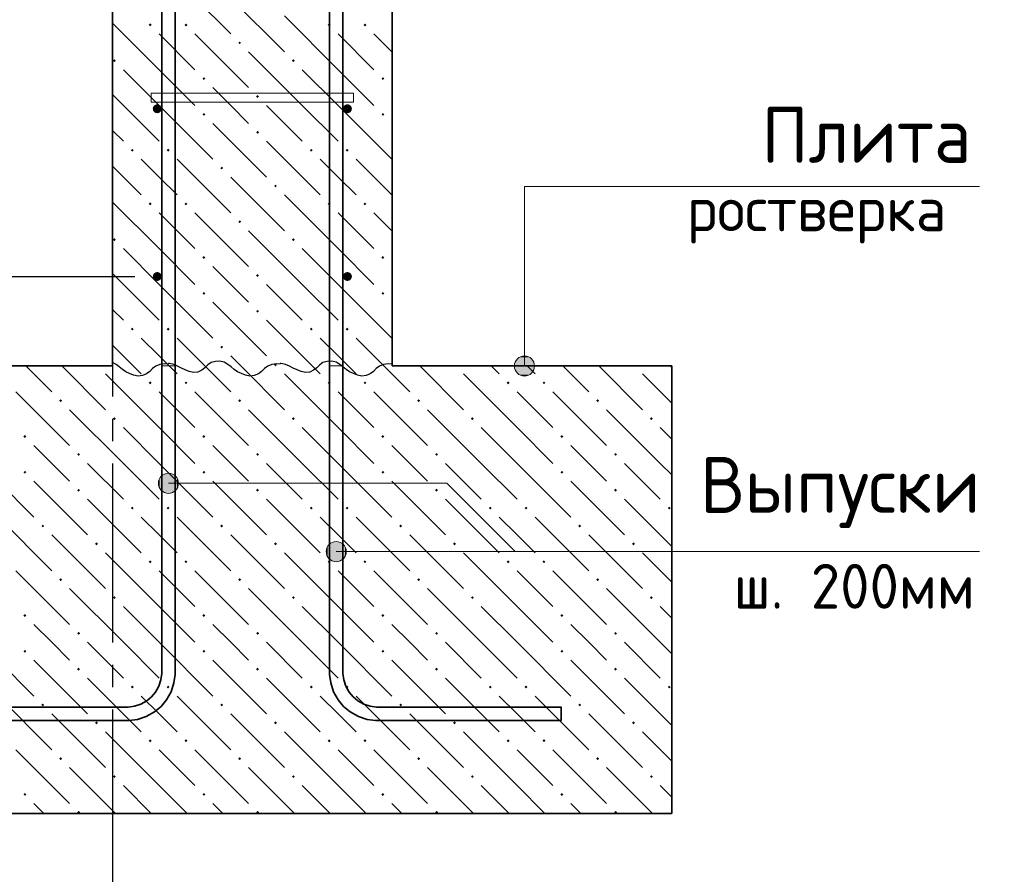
# Model space of a CAD drawing. Header units: millimetres. Extents: x 0 to 42000, y 0 to 29700.
# Tile 4 of 13: x 7281 to 11681, y 10031 to 13851. Entities that reach past the tile are written whole.
import ezdxf

# ---------------------------------------------------------------- set-up
doc = ezdxf.new("R2010")
doc.units = ezdxf.units.MM
doc.linetypes.add('______5', pattern=[1100, 800, -100, 100, -100])
for name, color, linetype, lineweight in [('Standard', 7, 'Continuous', 25), ('Выпуски арматуры Г-обр.', 52, 'Continuous', 25), ('ЖБ Плита Фундамента верхний уровень', 7, 'Continuous', 35), ('ЖБ Стена верхний уровень', 7, 'Continuous', 35), ('Позиционная метка диаметр_ шаг', 7, 'Continuous', 13), ('Позиционная метка линия выноска', 7, 'Continuous', 13), ('Примечания', 7, 'Continuous', 13), ('Стена фоновая арматура У1', 7, 'Continuous', 18), ('Стена фоновая арматура Х1', 7, 'Continuous', 35), ('Стена фоновая затяжка С-обр.', 52, 'Continuous', 25)]:
    doc.layers.add(name, color=color, linetype=linetype, lineweight=lineweight)
doc.layers.add('Оси', color=7, linetype='______5')
doc.styles.add('ISOCPEUR', font='txt')

msp = doc.modelspace()

# ---------------------------------------------------------------- hatches: boundary and pattern name
at = {"layer": 'ЖБ Плита Фундамента верхний уровень', "linetype": 'Continuous', "lineweight": 18, "transparency": 33554687}
for points in [[(7625.7, 12303.2), (7623.8, 12301.4), (7621.9, 12303.2)], [(8425.7, 12303.2), (8423.8, 12301.4), (8421.9, 12303.2)], [(9225.7, 12303.2), (9223.8, 12301.4), (9221.9, 12303.2)], [(10025.7, 12303.2), (10023.8, 12301.4), (10021.9, 12303.2)], [(7857.3, 12227.9), (7863.8, 12234.4), (7870.3, 12227.9), (7863.8, 12221.4)], [(8017.3, 12227.9), (8023.8, 12234.4), (8030.3, 12227.9), (8023.8, 12221.4)], [(8657.3, 12227.9), (8663.8, 12234.4), (8670.3, 12227.9), (8663.8, 12221.4)], [(8817.3, 12227.9), (8823.8, 12234.4), (8830.3, 12227.9), (8823.8, 12221.4)], [(9457.3, 12227.9), (9463.8, 12234.4), (9470.3, 12227.9), (9463.8, 12221.4)], [(9617.3, 12227.9), (9623.8, 12234.4), (9630.3, 12227.9), (9623.8, 12221.4)], [(7457.3, 12147.9), (7463.8, 12154.4), (7470.3, 12147.9), (7463.8, 12141.4)], [(8257.3, 12147.9), (8263.8, 12154.4), (8270.3, 12147.9), (8263.8, 12141.4)], [(9057.3, 12147.9), (9063.8, 12154.4), (9070.3, 12147.9), (9063.8, 12141.4)], [(9857.3, 12147.9), (9863.8, 12154.4), (9870.3, 12147.9), (9863.8, 12141.4)], [(7697.3, 12067.9), (7703.8, 12074.4), (7710.3, 12067.9), (7703.8, 12061.4)], [(8497.3, 12067.9), (8503.8, 12074.4), (8510.3, 12067.9), (8503.8, 12061.4)], [(9297.3, 12067.9), (9303.8, 12074.4), (9310.3, 12067.9), (9303.8, 12061.4)], [(10097.3, 12067.9), (10103.8, 12074.4), (10110.3, 12067.9), (10103.8, 12061.4)], [(7297.3, 11987.9), (7303.8, 11994.4), (7310.3, 11987.9), (7303.8, 11981.4)], [(8097.3, 11987.9), (8103.8, 11994.4), (8110.3, 11987.9), (8103.8, 11981.4)], [(8897.3, 11987.9), (8903.8, 11994.4), (8910.3, 11987.9), (8903.8, 11981.4)], [(9697.3, 11987.9), (9703.8, 11994.4), (9710.3, 11987.9), (9703.8, 11981.4)], [(7537.3, 11907.9), (7543.8, 11914.4), (7550.3, 11907.9), (7543.8, 11901.4)], [(8337.3, 11907.9), (8343.8, 11914.4), (8350.3, 11907.9), (8343.8, 11901.4)], [(9137.3, 11907.9), (9143.8, 11914.4), (9150.3, 11907.9), (9143.8, 11901.4)], [(9937.3, 11907.9), (9943.8, 11914.4), (9950.3, 11907.9), (9943.8, 11901.4)], [(7297.3, 11827.9), (7303.8, 11834.4), (7310.3, 11827.9), (7303.8, 11821.4)], [(8097.3, 11827.9), (8103.8, 11834.4), (8110.3, 11827.9), (8103.8, 11821.4)], [(8897.3, 11827.9), (8903.8, 11834.4), (8910.3, 11827.9), (8903.8, 11821.4)], [(9697.3, 11827.9), (9703.8, 11834.4), (9710.3, 11827.9), (9703.8, 11821.4)], [(7537.3, 11747.9), (7543.8, 11754.4), (7550.3, 11747.9), (7543.8, 11741.4)], [(8337.3, 11747.9), (8343.8, 11754.4), (8350.3, 11747.9), (8343.8, 11741.4)], [(9137.3, 11747.9), (9143.8, 11754.4), (9150.3, 11747.9), (9143.8, 11741.4)], [(9937.3, 11747.9), (9943.8, 11754.4), (9950.3, 11747.9), (9943.8, 11741.4)], [(7777.3, 11667.9), (7783.8, 11674.4), (7790.3, 11667.9), (7783.8, 11661.4)], [(7937.3, 11667.9), (7943.8, 11674.4), (7950.3, 11667.9), (7943.8, 11661.4)], [(8577.3, 11667.9), (8583.8, 11674.4), (8590.3, 11667.9), (8583.8, 11661.4)], [(8737.3, 11667.9), (8743.8, 11674.4), (8750.3, 11667.9), (8743.8, 11661.4)], [(9377.3, 11667.9), (9383.8, 11674.4), (9390.3, 11667.9), (9383.8, 11661.4)], [(9537.3, 11667.9), (9543.8, 11674.4), (9550.3, 11667.9), (9543.8, 11661.4)], [(10177.3, 11667.9), (10183.8, 11674.4), (10190.3, 11667.9), (10183.8, 11661.4)], [(7377.3, 11587.9), (7383.8, 11594.4), (7390.3, 11587.9), (7383.8, 11581.4)], [(8177.3, 11587.9), (8183.8, 11594.4), (8190.3, 11587.9), (8183.8, 11581.4)], [(8977.3, 11587.9), (8983.8, 11594.4), (8990.3, 11587.9), (8983.8, 11581.4)], [(9777.3, 11587.9), (9783.8, 11594.4), (9790.3, 11587.9), (9783.8, 11581.4)], [(7617.3, 11507.9), (7623.8, 11514.4), (7630.3, 11507.9), (7623.8, 11501.4)], [(8417.3, 11507.9), (8423.8, 11514.4), (8430.3, 11507.9), (8423.8, 11501.4)], [(9217.3, 11507.9), (9223.8, 11514.4), (9230.3, 11507.9), (9223.8, 11501.4)], [(10017.3, 11507.9), (10023.8, 11514.4), (10030.3, 11507.9), (10023.8, 11501.4)], [(7857.3, 11427.9), (7863.8, 11434.4), (7870.3, 11427.9), (7863.8, 11421.4)], [(8017.3, 11427.9), (8023.8, 11434.4), (8030.3, 11427.9), (8023.8, 11421.4)], [(8657.3, 11427.9), (8663.8, 11434.4), (8670.3, 11427.9), (8663.8, 11421.4)], [(8817.3, 11427.9), (8823.8, 11434.4), (8830.3, 11427.9), (8823.8, 11421.4)], [(9457.3, 11427.9), (9463.8, 11434.4), (9470.3, 11427.9), (9463.8, 11421.4)], [(9617.3, 11427.9), (9623.8, 11434.4), (9630.3, 11427.9), (9623.8, 11421.4)], [(7457.3, 11347.9), (7463.8, 11354.4), (7470.3, 11347.9), (7463.8, 11341.4)], [(8257.3, 11347.9), (8263.8, 11354.4), (8270.3, 11347.9), (8263.8, 11341.4)], [(9057.3, 11347.9), (9063.8, 11354.4), (9070.3, 11347.9), (9063.8, 11341.4)], [(9857.3, 11347.9), (9863.8, 11354.4), (9870.3, 11347.9), (9863.8, 11341.4)], [(7697.3, 11267.9), (7703.8, 11274.4), (7710.3, 11267.9), (7703.8, 11261.4)], [(8497.3, 11267.9), (8503.8, 11274.4), (8510.3, 11267.9), (8503.8, 11261.4)], [(9297.3, 11267.9), (9303.8, 11274.4), (9310.3, 11267.9), (9303.8, 11261.4)], [(10097.3, 11267.9), (10103.8, 11274.4), (10110.3, 11267.9), (10103.8, 11261.4)], [(7297.3, 11187.9), (7303.8, 11194.4), (7310.3, 11187.9), (7303.8, 11181.4)], [(8097.3, 11187.9), (8103.8, 11194.4), (8110.3, 11187.9), (8103.8, 11181.4)], [(8897.3, 11187.9), (8903.8, 11194.4), (8910.3, 11187.9), (8903.8, 11181.4)], [(9697.3, 11187.9), (9703.8, 11194.4), (9710.3, 11187.9), (9703.8, 11181.4)], [(7537.3, 11107.9), (7543.8, 11114.4), (7550.3, 11107.9), (7543.8, 11101.4)], [(8337.3, 11107.9), (8343.8, 11114.4), (8350.3, 11107.9), (8343.8, 11101.4)], [(9137.3, 11107.9), (9143.8, 11114.4), (9150.3, 11107.9), (9143.8, 11101.4)], [(9937.3, 11107.9), (9943.8, 11114.4), (9950.3, 11107.9), (9943.8, 11101.4)], [(7297.3, 11027.9), (7303.8, 11034.4), (7310.3, 11027.9), (7303.8, 11021.4)], [(8097.3, 11027.9), (8103.8, 11034.4), (8110.3, 11027.9), (8103.8, 11021.4)], [(8897.3, 11027.9), (8903.8, 11034.4), (8910.3, 11027.9), (8903.8, 11021.4)], [(9697.3, 11027.9), (9703.8, 11034.4), (9710.3, 11027.9), (9703.8, 11021.4)], [(7537.3, 10947.9), (7543.8, 10954.4), (7550.3, 10947.9), (7543.8, 10941.4)], [(8337.3, 10947.9), (8343.8, 10954.4), (8350.3, 10947.9), (8343.8, 10941.4)], [(9137.3, 10947.9), (9143.8, 10954.4), (9150.3, 10947.9), (9143.8, 10941.4)], [(9937.3, 10947.9), (9943.8, 10954.4), (9950.3, 10947.9), (9943.8, 10941.4)], [(7777.3, 10867.9), (7783.8, 10874.4), (7790.3, 10867.9), (7783.8, 10861.4)], [(7937.3, 10867.9), (7943.8, 10874.4), (7950.3, 10867.9), (7943.8, 10861.4)], [(8577.3, 10867.9), (8583.8, 10874.4), (8590.3, 10867.9), (8583.8, 10861.4)], [(8737.3, 10867.9), (8743.8, 10874.4), (8750.3, 10867.9), (8743.8, 10861.4)], [(9377.3, 10867.9), (9383.8, 10874.4), (9390.3, 10867.9), (9383.8, 10861.4)], [(9537.3, 10867.9), (9543.8, 10874.4), (9550.3, 10867.9), (9543.8, 10861.4)], [(10177.3, 10867.9), (10183.8, 10874.4), (10190.3, 10867.9), (10183.8, 10861.4)], [(7377.3, 10787.9), (7383.8, 10794.4), (7390.3, 10787.9), (7383.8, 10781.4)], [(8177.3, 10787.9), (8183.8, 10794.4), (8190.3, 10787.9), (8183.8, 10781.4)], [(8977.3, 10787.9), (8983.8, 10794.4), (8990.3, 10787.9), (8983.8, 10781.4)], [(9777.3, 10787.9), (9783.8, 10794.4), (9790.3, 10787.9), (9783.8, 10781.4)], [(7617.3, 10707.9), (7623.8, 10714.4), (7630.3, 10707.9), (7623.8, 10701.4)], [(8417.3, 10707.9), (8423.8, 10714.4), (8430.3, 10707.9), (8423.8, 10701.4)], [(9217.3, 10707.9), (9223.8, 10714.4), (9230.3, 10707.9), (9223.8, 10701.4)], [(10017.3, 10707.9), (10023.8, 10714.4), (10030.3, 10707.9), (10023.8, 10701.4)], [(7857.3, 10627.9), (7863.8, 10634.4), (7870.3, 10627.9), (7863.8, 10621.4)], [(8017.3, 10627.9), (8023.8, 10634.4), (8030.3, 10627.9), (8023.8, 10621.4)], [(8657.3, 10627.9), (8663.8, 10634.4), (8670.3, 10627.9), (8663.8, 10621.4)], [(8817.3, 10627.9), (8823.8, 10634.4), (8830.3, 10627.9), (8823.8, 10621.4)], [(9457.3, 10627.9), (9463.8, 10634.4), (9470.3, 10627.9), (9463.8, 10621.4)], [(9617.3, 10627.9), (9623.8, 10634.4), (9630.3, 10627.9), (9623.8, 10621.4)], [(7457.3, 10547.9), (7463.8, 10554.4), (7470.3, 10547.9), (7463.8, 10541.4)], [(8257.3, 10547.9), (8263.8, 10554.4), (8270.3, 10547.9), (8263.8, 10541.4)], [(9057.3, 10547.9), (9063.8, 10554.4), (9070.3, 10547.9), (9063.8, 10541.4)], [(9857.3, 10547.9), (9863.8, 10554.4), (9870.3, 10547.9), (9863.8, 10541.4)], [(7697.3, 10467.9), (7703.8, 10474.4), (7710.3, 10467.9), (7703.8, 10461.4)], [(8497.3, 10467.9), (8503.8, 10474.4), (8510.3, 10467.9), (8503.8, 10461.4)], [(9297.3, 10467.9), (9303.8, 10474.4), (9310.3, 10467.9), (9303.8, 10461.4)], [(10097.3, 10467.9), (10103.8, 10474.4), (10110.3, 10467.9), (10103.8, 10461.4)], [(7297.3, 10387.9), (7303.8, 10394.4), (7310.3, 10387.9), (7303.8, 10381.4)], [(8097.3, 10387.9), (8103.8, 10394.4), (8110.3, 10387.9), (8103.8, 10381.4)], [(8897.3, 10387.9), (8903.8, 10394.4), (8910.3, 10387.9), (8903.8, 10381.4)], [(9697.3, 10387.9), (9703.8, 10394.4), (9710.3, 10387.9), (9703.8, 10381.4)], [(7537.3, 10307.9), (7543.8, 10314.4), (7550.3, 10307.9), (7545.7, 10303.2), (7541.9, 10303.2)], [(8337.3, 10307.9), (8343.8, 10314.4), (8350.3, 10307.9), (8345.7, 10303.2), (8341.9, 10303.2)], [(9137.3, 10307.9), (9143.8, 10314.4), (9150.3, 10307.9), (9145.7, 10303.2), (9141.9, 10303.2)], [(9937.3, 10307.9), (9943.8, 10314.4), (9950.3, 10307.9), (9945.7, 10303.2), (9941.9, 10303.2)]]:
    msp.add_hatch(color=7, dxfattribs=at).paths.add_polyline_path(points, flags=16)
at = {"layer": 'ЖБ Стена верхний уровень', "linetype": 'Continuous', "lineweight": 18, "transparency": 33554687}
for points in [[(7857.3, 13827.9), (7863.8, 13834.4), (7870.3, 13827.9), (7863.8, 13821.4)], [(8017.3, 13827.9), (8023.8, 13834.4), (8030.3, 13827.9), (8023.8, 13821.4)], [(8657.3, 13827.9), (8663.8, 13834.4), (8670.3, 13827.9), (8663.8, 13821.4)], [(8817.3, 13827.9), (8823.8, 13834.4), (8830.3, 13827.9), (8823.8, 13821.4)], [(8257.3, 13747.9), (8263.8, 13754.4), (8270.3, 13747.9), (8263.8, 13741.4)], [(7697.3, 13667.9), (7703.8, 13674.4), (7710.3, 13667.9), (7703.8, 13661.4)], [(8497.3, 13667.9), (8503.8, 13674.4), (8510.3, 13667.9), (8503.8, 13661.4)], [(8097.3, 13587.9), (8103.8, 13594.4), (8110.3, 13587.9), (8103.8, 13581.4)], [(8897.3, 13587.9), (8903.8, 13594.4), (8910.3, 13587.9), (8903.8, 13581.4)], [(8337.3, 13507.9), (8343.8, 13514.4), (8350.3, 13507.9), (8343.8, 13501.4)], [(8097.3, 13427.9), (8103.8, 13434.4), (8110.3, 13427.9), (8103.8, 13421.4)], [(8897.3, 13427.9), (8903.8, 13434.4), (8910.3, 13427.9), (8903.8, 13421.4)], [(8337.3, 13347.9), (8343.8, 13354.4), (8350.3, 13347.9), (8343.8, 13341.4)], [(7777.3, 13267.9), (7783.8, 13274.4), (7790.3, 13267.9), (7783.8, 13261.4)], [(7937.3, 13267.9), (7943.8, 13274.4), (7950.3, 13267.9), (7943.8, 13261.4)], [(8577.3, 13267.9), (8583.8, 13274.4), (8590.3, 13267.9), (8583.8, 13261.4)], [(8737.3, 13267.9), (8743.8, 13274.4), (8750.3, 13267.9), (8743.8, 13261.4)], [(8177.3, 13187.9), (8183.8, 13194.4), (8190.3, 13187.9), (8183.8, 13181.4)], [(8417.3, 13107.9), (8423.8, 13114.4), (8430.3, 13107.9), (8423.8, 13101.4)], [(7857.3, 13027.9), (7863.8, 13034.4), (7870.3, 13027.9), (7863.8, 13021.4)], [(8017.3, 13027.9), (8023.8, 13034.4), (8030.3, 13027.9), (8023.8, 13021.4)], [(8657.3, 13027.9), (8663.8, 13034.4), (8670.3, 13027.9), (8663.8, 13021.4)], [(8817.3, 13027.9), (8823.8, 13034.4), (8830.3, 13027.9), (8823.8, 13021.4)], [(8257.3, 12947.9), (8263.8, 12954.4), (8270.3, 12947.9), (8263.8, 12941.4)], [(7697.3, 12867.9), (7703.8, 12874.4), (7710.3, 12867.9), (7703.8, 12861.4)], [(8497.3, 12867.9), (8503.8, 12874.4), (8510.3, 12867.9), (8503.8, 12861.4)], [(8097.3, 12787.9), (8103.8, 12794.4), (8110.3, 12787.9), (8103.8, 12781.4)], [(8897.3, 12787.9), (8903.8, 12794.4), (8910.3, 12787.9), (8903.8, 12781.4)], [(8337.3, 12707.9), (8343.8, 12714.4), (8350.3, 12707.9), (8343.8, 12701.4)], [(8097.3, 12627.9), (8103.8, 12634.4), (8110.3, 12627.9), (8103.8, 12621.4)], [(8897.3, 12627.9), (8903.8, 12634.4), (8910.3, 12627.9), (8903.8, 12621.4)], [(8337.3, 12547.9), (8343.8, 12554.4), (8350.3, 12547.9), (8343.8, 12541.4)], [(7777.3, 12467.9), (7783.8, 12474.4), (7790.3, 12467.9), (7783.8, 12461.4)], [(7937.3, 12467.9), (7943.8, 12474.4), (7950.3, 12467.9), (7943.8, 12461.4)], [(8577.3, 12467.9), (8583.8, 12474.4), (8590.3, 12467.9), (8583.8, 12461.4)], [(8737.3, 12467.9), (8743.8, 12474.4), (8750.3, 12467.9), (8743.8, 12461.4)], [(8177.3, 12387.9), (8183.8, 12394.4), (8190.3, 12387.9), (8183.8, 12381.4)], [(8417.3, 12307.9), (8423.8, 12314.4), (8430.3, 12307.9), (8425.7, 12303.2), (8421.9, 12303.2)]]:
    msp.add_hatch(color=7, dxfattribs=at).paths.add_polyline_path(points, flags=16)
at = {"layer": 'Позиционная метка линия выноска', "linetype": 'Continuous', "lineweight": 13, "transparency": 33554687}
for points in [[(9491.6, 12303.2), (9581.6, 12303.2), (9575.3, 12325.7)], [(9491.6, 12303.2), (9575.3, 12325.7), (9497.9, 12325.7)], [(9497.9, 12325.7), (9575.3, 12325.7), (9559.1, 12341.9)], [(9497.9, 12325.7), (9559.1, 12341.9), (9514.1, 12341.9)], [(9514.1, 12341.9), (9559.1, 12341.9), (9536.6, 12348.2)], [(9497.9, 12280.7), (9581.6, 12303.2), (9491.6, 12303.2)], [(9497.9, 12280.7), (9575.3, 12280.7), (9581.6, 12303.2)], [(9514.1, 12264.5), (9575.3, 12280.7), (9497.9, 12280.7)], [(9514.1, 12264.5), (9559.1, 12264.5), (9575.3, 12280.7)], [(9559.1, 12264.5), (9514.1, 12264.5), (9536.6, 12258.2)], [(7906.7, 11756.2), (7906.7, 11801.3), (7900.4, 11778.8)], [(7906.7, 11801.3), (7922.9, 11740.1), (7922.9, 11817.5)], [(7906.7, 11801.3), (7906.7, 11756.2), (7922.9, 11740.1)], [(7922.9, 11817.5), (7945.3, 11733.8), (7945.3, 11823.7)], [(7922.9, 11817.5), (7922.9, 11740.1), (7945.3, 11733.8)], [(7945.3, 11823.7), (7945.3, 11733.8), (7967.8, 11740.1)], [(7945.3, 11823.7), (7967.8, 11740.1), (7967.8, 11817.5)], [(7967.8, 11817.5), (7967.8, 11740.1), (7984.1, 11756.2)], [(7967.8, 11817.5), (7984.1, 11756.2), (7984.1, 11801.3)], [(7984.1, 11801.3), (7984.1, 11756.2), (7990.4, 11778.8)], [(8656.6, 11450.9), (8656.6, 11495.9), (8650.4, 11473.4)], [(8656.6, 11495.9), (8672.9, 11434.7), (8672.9, 11512.1)], [(8656.6, 11495.9), (8656.6, 11450.9), (8672.9, 11434.7)], [(8672.9, 11512.1), (8695.4, 11428.4), (8695.4, 11518.4)], [(8672.9, 11512.1), (8672.9, 11434.7), (8695.4, 11428.4)], [(8695.4, 11518.4), (8695.4, 11428.4), (8717.9, 11434.7)], [(8695.4, 11518.4), (8717.9, 11434.7), (8717.9, 11512.1)], [(8717.9, 11512.1), (8717.9, 11434.7), (8734.1, 11450.9)], [(8717.9, 11512.1), (8734.1, 11450.9), (8734.1, 11495.9)], [(8734.1, 11495.9), (8734.1, 11450.9), (8740.4, 11473.4)]]:
    msp.add_hatch(color=7, dxfattribs=at).paths.add_polyline_path(points)
at = {"layer": 'Стена фоновая арматура У1', "linetype": 'Continuous', "lineweight": 13, "transparency": 33554687}
for points in [[(7915.4, 13453.2), (7913.8, 13460.9), (7909.5, 13467.4), (7903, 13471.7), (7895.4, 13473.2), (7887.7, 13471.7), (7881.2, 13467.4), (7876.9, 13460.9), (7875.4, 13453.2), (7876.9, 13445.6), (7881.2, 13439.1), (7887.7, 13434.8), (7895.4, 13433.2), (7903, 13434.8), (7909.5, 13439.1), (7913.8, 13445.6)], [(8765.4, 13453.2), (8763.8, 13460.9), (8759.5, 13467.4), (8753, 13471.7), (8745.3, 13473.2), (8737.7, 13471.7), (8731.2, 13467.4), (8726.9, 13460.9), (8725.3, 13453.2), (8726.9, 13445.6), (8731.2, 13439.1), (8737.7, 13434.8), (8745.3, 13433.2), (8753, 13434.8), (8759.5, 13439.1), (8763.8, 13445.6)], [(7915.4, 12703.2), (7913.8, 12710.9), (7909.5, 12717.4), (7903, 12721.7), (7895.4, 12723.2), (7887.7, 12721.7), (7881.2, 12717.4), (7876.9, 12710.9), (7875.4, 12703.2), (7876.9, 12695.6), (7881.2, 12689.1), (7887.7, 12684.8), (7895.4, 12683.2), (7903, 12684.8), (7909.5, 12689.1), (7913.8, 12695.6)], [(8765.4, 12703.2), (8763.8, 12710.9), (8759.5, 12717.4), (8753, 12721.7), (8745.3, 12723.2), (8737.7, 12721.7), (8731.2, 12717.4), (8726.9, 12710.9), (8725.3, 12703.2), (8726.9, 12695.6), (8731.2, 12689.1), (8737.7, 12684.8), (8745.3, 12683.2), (8753, 12684.8), (8759.5, 12689.1), (8763.8, 12695.6)]]:
    msp.add_hatch(color=7, dxfattribs=at).paths.add_polyline_path(points)

# ---------------------------------------------------------------- linework, layer by layer
at = {"layer": 'Standard', "color": 7, "linetype": 'Continuous', "lineweight": -3, "transparency": 33554687}
msp.add_lwpolyline([(6352.3, 12703.2), (6798, 12703.2), (6798, 12703.2), (7795.4, 12703.2)], dxfattribs=at)
at = {"layer": 'Выпуски арматуры Г-обр.', "color": 7, "linetype": 'Continuous', "lineweight": 35, "transparency": 33554687}
for points in [[(8725.3, 17303.2), (8725.3, 10928.2), (8729.3, 10900), (8738.7, 10871.5), (8753.3, 10845.3), (8771.1, 10824), (8792.4, 10806.2), (8818.6, 10791.6), (8847.1, 10782.2), (8875.3, 10778.2), (9700.3, 10778.2), (9700.3, 10718.2), (8871.2, 10718.2), (8833.5, 10723.5), (8794.3, 10736.4), (8758.2, 10756.6), (8728.5, 10781.4), (8703.7, 10811.1), (8683.5, 10847.2), (8670.6, 10886.4), (8665.4, 10924.1), (8665.4, 17303.2), (8725.3, 17303.2)], [(7975.3, 15303.2), (7975.3, 10924.1), (7970.1, 10886.4), (7957.2, 10847.2), (7937, 10811.1), (7912.2, 10781.4), (7882.5, 10756.6), (7846.4, 10736.4), (7807.2, 10723.5), (7769.5, 10718.2), (6940.3, 10718.2), (6940.3, 10778.2), (7765.4, 10778.2), (7793.6, 10782.2), (7822.1, 10791.6), (7848.3, 10806.2), (7869.6, 10824), (7887.4, 10845.3), (7902, 10871.5), (7911.4, 10900), (7915.3, 10928.2), (7915.3, 15303.2), (7975.3, 15303.2)]]:
    msp.add_lwpolyline(points, dxfattribs=at)
at = {"layer": 'ЖБ Плита Фундамента верхний уровень', "color": 7, "linetype": 'Continuous', "lineweight": 35, "transparency": 33554687}
for p, q in [((7695.4, 12303.2), (5195.4, 12303.2)), ((10195.4, 12303.2), (8945.3, 12303.2)), ((10195.4, 10303.2), (10195.4, 12303.2)), ((5195.4, 10303.2), (10195.4, 10303.2))]:
    msp.add_line(p, q, dxfattribs=at)
at = {"layer": 'ЖБ Плита Фундамента верхний уровень', "color": 252, "linetype": 'Continuous', "lineweight": 18, "true_color": 0x8f8f8f, "transparency": 33554687}
for p, q in [((7308.4, 12303.2), (7423.8, 12187.9)), ((7468.4, 12303.2), (7663.8, 12107.9)), ((7788.4, 12303.2), (7823.8, 12267.9)), ((7983.8, 12267.9), (7948.4, 12303.2)), ((8108.4, 12303.2), (8223.8, 12187.9)), ((8268.4, 12303.2), (8463.8, 12107.9)), ((8588.4, 12303.2), (8623.8, 12267.9)), ((8783.8, 12267.9), (8748.4, 12303.2)), ((8908.4, 12303.2), (9023.8, 12187.9)), ((9068.4, 12303.2), (9263.8, 12107.9)), ((9388.4, 12303.2), (9423.8, 12267.9)), ((9583.8, 12267.9), (9548.4, 12303.2)), ((9708.4, 12303.2), (9823.8, 12187.9)), ((9868.4, 12303.2), (10063.8, 12107.9)), ((10188.4, 12303.2), (10195.4, 12296.3)), ((7903.8, 12027.9), (7663.8, 12267.9)), ((8703.8, 12027.9), (8463.8, 12267.9)), ((9503.8, 12027.9), (9263.8, 12267.9)), ((10195.4, 12136.3), (10063.8, 12267.9)), ((7263.8, 12187.9), (7503.8, 11947.9)), ((7903.8, 12187.9), (8063.8, 12027.9)), ((8063.8, 12187.9), (8303.8, 11947.9)), ((8703.8, 12187.9), (8863.8, 12027.9)), ((8863.8, 12187.9), (9103.8, 11947.9)), ((9503.8, 12187.9), (9663.8, 12027.9)), ((9663.8, 12187.9), (9903.8, 11947.9)), ((7743.8, 11867.9), (7503.8, 12107.9)), ((8543.8, 11867.9), (8303.8, 12107.9)), ((9343.8, 11867.9), (9103.8, 12107.9)), ((10143.8, 11867.9), (9903.8, 12107.9)), ((7743.8, 12027.9), (7903.8, 11867.9)), ((7903.8, 12027.9), (8063.8, 11867.9)), ((8543.8, 12027.9), (8703.8, 11867.9)), ((8703.8, 12027.9), (8863.8, 11867.9)), ((9343.8, 12027.9), (9503.8, 11867.9)), ((9503.8, 12027.9), (9663.8, 11867.9)), ((10143.8, 12027.9), (10195.4, 11976.3)), ((7423.8, 11867.9), (7343.8, 11947.9)), ((8223.8, 11867.9), (8143.8, 11947.9)), ((9023.8, 11867.9), (8943.8, 11947.9)), ((9823.8, 11867.9), (9743.8, 11947.9)), ((7103.8, 11867.9), (7343.8, 11627.9)), ((7503.8, 11787.9), (7423.8, 11867.9)), ((7583.8, 11867.9), (7743.8, 11707.9)), ((7743.8, 11867.9), (7903.8, 11707.9)), ((7903.8, 11867.9), (8143.8, 11627.9)), ((8303.8, 11787.9), (8223.8, 11867.9)), ((8383.8, 11867.9), (8543.8, 11707.9)), ((8543.8, 11867.9), (8703.8, 11707.9)), ((8703.8, 11867.9), (8943.8, 11627.9)), ((9103.8, 11787.9), (9023.8, 11867.9)), ((9183.8, 11867.9), (9343.8, 11707.9)), ((9343.8, 11867.9), (9503.8, 11707.9)), ((9503.8, 11867.9), (9743.8, 11627.9)), ((9903.8, 11787.9), (9823.8, 11867.9)), ((9983.8, 11867.9), (10143.8, 11707.9)), ((10143.8, 11867.9), (10195.4, 11816.3)), ((7343.8, 11787.9), (7583.8, 11547.9)), ((8143.8, 11787.9), (8383.8, 11547.9)), ((8943.8, 11787.9), (9183.8, 11547.9)), ((9743.8, 11787.9), (9983.8, 11547.9)), ((7583.8, 11707.9), (7823.8, 11467.9)), ((8383.8, 11707.9), (8623.8, 11467.9)), ((9183.8, 11707.9), (9423.8, 11467.9)), ((9983.8, 11707.9), (10195.4, 11496.3)), ((7183.8, 11627.9), (7423.8, 11387.9)), ((7903.8, 11547.9), (7823.8, 11627.9)), ((7983.8, 11627.9), (8223.8, 11387.9)), ((8703.8, 11547.9), (8623.8, 11627.9)), ((8783.8, 11627.9), (9023.8, 11387.9)), ((9503.8, 11547.9), (9423.8, 11627.9)), ((9583.8, 11627.9), (9823.8, 11387.9)), ((7423.8, 11547.9), (7663.8, 11307.9)), ((7983.8, 11467.9), (7903.8, 11547.9)), ((8223.8, 11547.9), (8463.8, 11307.9)), ((8783.8, 11467.9), (8703.8, 11547.9)), ((9023.8, 11547.9), (9263.8, 11307.9)), ((9583.8, 11467.9), (9503.8, 11547.9)), ((9823.8, 11547.9), (10063.8, 11307.9)), ((7903.8, 11227.9), (7663.8, 11467.9)), ((8703.8, 11227.9), (8463.8, 11467.9)), ((9503.8, 11227.9), (9263.8, 11467.9)), ((10195.4, 11336.3), (10063.8, 11467.9)), ((7263.8, 11387.9), (7503.8, 11147.9)), ((7903.8, 11387.9), (8063.8, 11227.9)), ((8063.8, 11387.9), (8303.8, 11147.9)), ((8703.8, 11387.9), (8863.8, 11227.9)), ((8863.8, 11387.9), (9103.8, 11147.9)), ((9503.8, 11387.9), (9663.8, 11227.9)), ((9663.8, 11387.9), (9903.8, 11147.9)), ((7743.8, 11067.9), (7503.8, 11307.9)), ((8543.8, 11067.9), (8303.8, 11307.9)), ((9343.8, 11067.9), (9103.8, 11307.9)), ((10143.8, 11067.9), (9903.8, 11307.9)), ((7743.8, 11227.9), (7903.8, 11067.9)), ((7903.8, 11227.9), (8063.8, 11067.9)), ((8543.8, 11227.9), (8703.8, 11067.9)), ((8703.8, 11227.9), (8863.8, 11067.9)), ((9343.8, 11227.9), (9503.8, 11067.9)), ((9503.8, 11227.9), (9663.8, 11067.9)), ((10143.8, 11227.9), (10195.4, 11176.3)), ((7423.8, 11067.9), (7343.8, 11147.9)), ((8223.8, 11067.9), (8143.8, 11147.9)), ((9023.8, 11067.9), (8943.8, 11147.9)), ((9823.8, 11067.9), (9743.8, 11147.9)), ((7103.8, 11067.9), (7343.8, 10827.9)), ((7503.8, 10987.9), (7423.8, 11067.9)), ((7583.8, 11067.9), (7743.8, 10907.9)), ((7743.8, 11067.9), (7903.8, 10907.9)), ((7903.8, 11067.9), (8143.8, 10827.9)), ((8303.8, 10987.9), (8223.8, 11067.9)), ((8383.8, 11067.9), (8543.8, 10907.9)), ((8543.8, 11067.9), (8703.8, 10907.9)), ((8703.8, 11067.9), (8943.8, 10827.9)), ((9103.8, 10987.9), (9023.8, 11067.9)), ((9183.8, 11067.9), (9343.8, 10907.9)), ((9343.8, 11067.9), (9503.8, 10907.9)), ((9503.8, 11067.9), (9743.8, 10827.9)), ((9903.8, 10987.9), (9823.8, 11067.9)), ((9983.8, 11067.9), (10143.8, 10907.9)), ((10143.8, 11067.9), (10195.4, 11016.3)), ((7343.8, 10987.9), (7583.8, 10747.9)), ((8143.8, 10987.9), (8383.8, 10747.9)), ((8943.8, 10987.9), (9183.8, 10747.9)), ((9743.8, 10987.9), (9983.8, 10747.9)), ((7583.8, 10907.9), (7823.8, 10667.9)), ((8383.8, 10907.9), (8623.8, 10667.9)), ((9183.8, 10907.9), (9423.8, 10667.9)), ((9983.8, 10907.9), (10195.4, 10696.3)), ((7183.8, 10827.9), (7423.8, 10587.9)), ((7903.8, 10747.9), (7823.8, 10827.9)), ((7983.8, 10827.9), (8223.8, 10587.9)), ((8703.8, 10747.9), (8623.8, 10827.9)), ((8783.8, 10827.9), (9023.8, 10587.9)), ((9503.8, 10747.9), (9423.8, 10827.9)), ((9583.8, 10827.9), (9823.8, 10587.9)), ((7423.8, 10747.9), (7663.8, 10507.9)), ((7983.8, 10667.9), (7903.8, 10747.9)), ((8223.8, 10747.9), (8463.8, 10507.9)), ((8783.8, 10667.9), (8703.8, 10747.9)), ((9023.8, 10747.9), (9263.8, 10507.9)), ((9583.8, 10667.9), (9503.8, 10747.9)), ((9823.8, 10747.9), (10063.8, 10507.9)), ((7903.8, 10427.9), (7663.8, 10667.9)), ((8703.8, 10427.9), (8463.8, 10667.9)), ((9503.8, 10427.9), (9263.8, 10667.9)), ((10195.4, 10536.3), (10063.8, 10667.9)), ((7263.8, 10587.9), (7503.8, 10347.9)), ((7903.8, 10587.9), (8063.8, 10427.9)), ((8063.8, 10587.9), (8303.8, 10347.9)), ((8703.8, 10587.9), (8863.8, 10427.9)), ((8863.8, 10587.9), (9103.8, 10347.9)), ((9503.8, 10587.9), (9663.8, 10427.9)), ((9663.8, 10587.9), (9903.8, 10347.9)), ((7708.4, 10303.2), (7503.8, 10507.9)), ((8508.4, 10303.2), (8303.8, 10507.9)), ((9308.4, 10303.2), (9103.8, 10507.9)), ((10108.4, 10303.2), (9903.8, 10507.9)), ((7743.8, 10427.9), (7868.4, 10303.2)), ((7903.8, 10427.9), (8028.4, 10303.2)), ((8543.8, 10427.9), (8668.4, 10303.2)), ((8703.8, 10427.9), (8828.4, 10303.2)), ((9343.8, 10427.9), (9468.4, 10303.2)), ((9503.8, 10427.9), (9628.4, 10303.2)), ((10143.8, 10427.9), (10195.4, 10376.3)), ((7388.4, 10303.2), (7343.8, 10347.9)), ((8188.4, 10303.2), (8143.8, 10347.9)), ((8988.4, 10303.2), (8943.8, 10347.9)), ((9788.4, 10303.2), (9743.8, 10347.9))]:
    msp.add_line(p, q, dxfattribs=at)
at = {"layer": 'ЖБ Стена верхний уровень', "color": 7, "linetype": 'Continuous', "lineweight": 35, "transparency": 33554687}
for p, q in [((7695.4, 25003.2), (7695.4, 12303.2)), ((8945.3, 12303.2), (8945.3, 25003.2))]:
    msp.add_line(p, q, dxfattribs=at)
at = {"layer": 'ЖБ Стена верхний уровень', "color": 9, "linetype": 'Continuous', "lineweight": 18, "true_color": 0xc7c7c7, "transparency": 33554687}
for p, q in [((7983.8, 14027.9), (8223.8, 13787.9)), ((8223.8, 13947.9), (8463.8, 13707.9)), ((8703.8, 13627.9), (8463.8, 13867.9)), ((7903.8, 13627.9), (7695.4, 13836.3)), ((7903.8, 13787.9), (8063.8, 13627.9)), ((8063.8, 13787.9), (8303.8, 13547.9)), ((8703.8, 13787.9), (8863.8, 13627.9)), ((8863.8, 13787.9), (8945.3, 13706.3)), ((8543.8, 13467.9), (8303.8, 13707.9)), ((7743.8, 13627.9), (7903.8, 13467.9)), ((7903.8, 13627.9), (8063.8, 13467.9)), ((8543.8, 13627.9), (8703.8, 13467.9)), ((8703.8, 13627.9), (8863.8, 13467.9)), ((7743.8, 13467.9), (7695.4, 13516.3)), ((8223.8, 13467.9), (8143.8, 13547.9)), ((8945.3, 13546.3), (8943.8, 13547.9)), ((7743.8, 13467.9), (7903.8, 13307.9)), ((7903.8, 13467.9), (8143.8, 13227.9)), ((8303.8, 13387.9), (8223.8, 13467.9)), ((8383.8, 13467.9), (8543.8, 13307.9)), ((8543.8, 13467.9), (8703.8, 13307.9)), ((8703.8, 13467.9), (8943.8, 13227.9)), ((8143.8, 13387.9), (8383.8, 13147.9)), ((8943.8, 13387.9), (8945.3, 13386.3)), ((7695.4, 13356.3), (7743.8, 13307.9)), ((8383.8, 13307.9), (8623.8, 13067.9)), ((7903.8, 13147.9), (7823.8, 13227.9)), ((7983.8, 13227.9), (8223.8, 12987.9)), ((8703.8, 13147.9), (8623.8, 13227.9)), ((8783.8, 13227.9), (8945.3, 13066.3)), ((7695.4, 13196.3), (7823.8, 13067.9)), ((7983.8, 13067.9), (7903.8, 13147.9)), ((8223.8, 13147.9), (8463.8, 12907.9)), ((8783.8, 13067.9), (8703.8, 13147.9)), ((7903.8, 12827.9), (7695.4, 13036.3)), ((8703.8, 12827.9), (8463.8, 13067.9)), ((7903.8, 12987.9), (8063.8, 12827.9)), ((8063.8, 12987.9), (8303.8, 12747.9)), ((8703.8, 12987.9), (8863.8, 12827.9)), ((8863.8, 12987.9), (8945.3, 12906.3)), ((8543.8, 12667.9), (8303.8, 12907.9)), ((7743.8, 12827.9), (7903.8, 12667.9)), ((7903.8, 12827.9), (8063.8, 12667.9)), ((8543.8, 12827.9), (8703.8, 12667.9)), ((8703.8, 12827.9), (8863.8, 12667.9)), ((8223.8, 12667.9), (8143.8, 12747.9)), ((8945.3, 12746.3), (8943.8, 12747.9)), ((7743.8, 12667.9), (7695.4, 12716.3)), ((7743.8, 12667.9), (7903.8, 12507.9)), ((7903.8, 12667.9), (8143.8, 12427.9)), ((8303.8, 12587.9), (8223.8, 12667.9)), ((8383.8, 12667.9), (8543.8, 12507.9)), ((8543.8, 12667.9), (8703.8, 12507.9)), ((8703.8, 12667.9), (8943.8, 12427.9)), ((8143.8, 12587.9), (8383.8, 12347.9)), ((8943.8, 12587.9), (8945.3, 12586.3)), ((7695.4, 12556.3), (7743.8, 12507.9)), ((8383.8, 12507.9), (8588.4, 12303.2)), ((7903.8, 12347.9), (7823.8, 12427.9)), ((7983.8, 12427.9), (8108.4, 12303.2)), ((8703.8, 12347.9), (8623.8, 12427.9)), ((8783.8, 12427.9), (8908.4, 12303.2)), ((7695.4, 12396.3), (7788.4, 12303.2)), ((7948.4, 12303.2), (7903.8, 12347.9)), ((8223.8, 12347.9), (8268.4, 12303.2)), ((8748.4, 12303.2), (8703.8, 12347.9))]:
    msp.add_line(p, q, dxfattribs=at)
at = {"layer": 'Оси', "color": 8, "linetype": '______5', "lineweight": -3, "transparency": 33554687}
msp.add_line((7695.4, 12967.5), (7695.4, 9705.3), dxfattribs=at)
at = {"layer": 'Позиционная метка линия выноска', "color": 7, "linetype": 'Continuous', "lineweight": 13, "transparency": 33554687}
for p, q in [((9536.6, 12348.2), (9536.6, 12348.2)), ((9491.6, 12303.2), (9491.6, 12303.2)), ((9581.6, 12303.2), (9581.6, 12303.2)), ((9536.6, 12258.2), (9536.6, 12258.2)), ((7945.3, 11823.7), (7945.3, 11823.7)), ((7900.4, 11778.8), (7900.4, 11778.8)), ((7990.4, 11778.8), (7990.4, 11778.8)), ((7945.3, 11733.8), (7945.3, 11733.8)), ((8695.4, 11518.4), (8695.4, 11518.4)), ((8650.4, 11473.4), (8650.4, 11473.4)), ((8740.4, 11473.4), (8740.4, 11473.4)), ((8695.4, 11428.4), (8695.4, 11428.4))]:
    msp.add_line(p, q, dxfattribs=at)
for points in [[(9536.6, 12303.2), (9536.6, 13106.1), (11571.2, 13106.1)], [(7945.3, 11778.8), (9189.8, 11778.8), (9495.2, 11473.4)], [(8695.4, 11473.4), (9236.6, 11473.4), (11571.2, 11473.4)]]:
    msp.add_lwpolyline(points, dxfattribs=at)
for centre in [(9536.6, 12303.2), (7945.3, 11778.8), (8695.4, 11473.4)]:
    msp.add_circle(centre, 45, dxfattribs=at)
at = {"layer": 'Примечания', "color": 7, "linetype": 'Continuous', "lineweight": 25, "transparency": 33554687}
for points in [[(8445.3, 12312), (8426.8, 12312.2), (8406.8, 12309.4), (8388.9, 12302.8), (8374.4, 12291.8), (8361.9, 12278.9), (8347.4, 12268), (8328.9, 12261.4), (8309.4, 12257.5), (8289.8, 12261.8), (8271.9, 12268.9), (8254.3, 12277), (8239.4, 12287.6), (8225.3, 12299.2), (8211.4, 12310.6), (8194.4, 12319.6), (8175.4, 12324.4), (8155.4, 12323.6), (8135.9, 12318.4), (8121.4, 12307.7), (8108.3, 12295.2), (8094.4, 12283.8), (8077.3, 12275.3), (8057.3, 12273.4), (8037.9, 12278.2), (8020.3, 12285.7), (8003.4, 12294.2), (7985.9, 12302.5), (7968.9, 12310.6), (7949.4, 12314.4), (7945.3, 12314.8)], [(8945.3, 12312), (8926.8, 12312.2), (8906.8, 12309.4), (8888.9, 12302.8), (8874.4, 12291.8), (8861.9, 12278.9), (8847.4, 12268), (8828.9, 12261.4), (8809.4, 12257.5), (8789.8, 12261.8), (8771.9, 12268.9), (8754.3, 12277), (8739.4, 12287.6), (8725.3, 12299.2), (8711.4, 12310.6), (8694.4, 12319.6), (8675.4, 12324.4), (8655.4, 12323.6), (8635.9, 12318.4), (8621.4, 12307.7), (8608.3, 12295.2), (8594.4, 12283.8), (8577.3, 12275.3), (8557.3, 12273.4), (8537.9, 12278.2), (8520.3, 12285.7), (8503.4, 12294.2), (8485.9, 12302.5), (8468.9, 12310.6), (8449.4, 12314.4), (8445.3, 12314.8)], [(7945.3, 12312), (7926.8, 12312.2), (7906.8, 12309.4), (7888.9, 12302.8), (7874.4, 12291.8), (7861.9, 12278.9), (7847.4, 12268), (7828.9, 12261.4), (7809.4, 12257.5), (7789.8, 12261.8), (7771.9, 12268.9), (7754.3, 12277), (7739.4, 12287.6), (7725.3, 12299.2), (7711.4, 12310.6), (7695.4, 12319)]]:
    msp.add_lwpolyline(points, dxfattribs=at)
at = {"layer": 'Стена фоновая арматура Х1', "color": 7, "linetype": 'Continuous', "lineweight": 18, "transparency": 33554687}
for points in [[(8665.3, 12303.2), (8665.3, 25484), (8661.6, 25511.1), (8652.5, 25538.6), (8638.4, 25563.8), (8621.3, 25584.2), (8600.9, 25601.3), (8575.7, 25615.4), (8548.2, 25624.5), (8521.1, 25628.2), (6165.3, 25628.2), (6165.3, 25688.2), (8525.3, 25688.2), (8561.9, 25683.2), (8600, 25670.6), (8635, 25650.9), (8663.9, 25626.8), (8688, 25597.9), (8707.7, 25562.9), (8720.3, 25524.8), (8725.3, 25488.2), (8725.3, 12303.2), (8665.3, 12303.2)], [(7915.3, 12303.2), (7915.3, 25384), (7911.6, 25411.1), (7902.5, 25438.6), (7888.4, 25463.8), (7871.3, 25484.2), (7850.9, 25501.3), (7825.7, 25515.4), (7798.2, 25524.5), (7771.1, 25528.2), (5315.3, 25528.2), (5315.3, 25588.2), (7775.3, 25588.2), (7811.9, 25583.2), (7850, 25570.6), (7885, 25550.9), (7913.9, 25526.8), (7938, 25497.9), (7957.7, 25462.9), (7970.2, 25424.8), (7975.3, 25388.2), (7975.3, 12303.2), (7915.3, 12303.2)]]:
    msp.add_lwpolyline(points, dxfattribs=at)
at = {"layer": 'Стена фоновая затяжка С-обр.', "color": 98, "linetype": 'Continuous', "lineweight": 13, "true_color": 0x005000, "transparency": 33554687}
msp.add_lwpolyline([(8772.9, 13483.2), (7867.8, 13483.2), (7867.8, 13523.2), (8772.9, 13523.2), (8772.9, 13483.2)], dxfattribs=at)

# ---------------------------------------------------------------- texts
at = {"layer": 'Позиционная метка диаметр_ шаг', "color": 7, "linetype": 'Continuous', "lineweight": 25, "transparency": 33554687, "attachment_point": 7, "style": 'ISOCPEUR'}
for s, insert, char_height, width in [('\\W0.95;Плита', (10596.2, 13211.2), 250, 1093.327), ('\\W0.97;ростверка', (10262.9, 12851.2), 200, 1396.228), ('\\W0.96;Выпуски', (10321.2, 11578.5), 250, 1369.43), ('\\W0.96;ш. 200мм', (10471.2, 11218.5), 200, 1195.894)]:
    msp.add_mtext(s, dxfattribs=dict(at, insert=insert, char_height=char_height, width=width))

doc.saveas('drawing.dxf')
